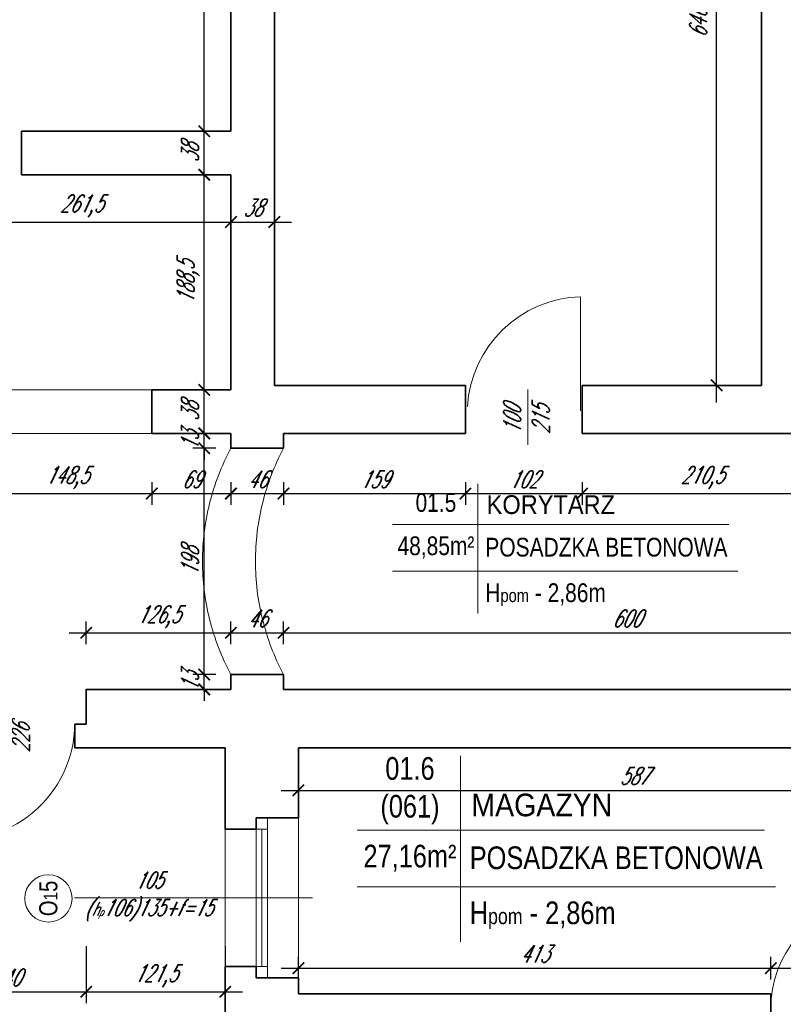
# Model space of a CAD drawing. Header units: millimetres. Extents: x 402 to 79005, y -7782 to 89952.
# Tile 252 of 256: x 26607 to 27275, y 38296 to 39158. Entities that reach past the tile are written whole.
import ezdxf

# ---------------------------------------------------------------- set-up
doc = ezdxf.new("R2010")
doc.units = ezdxf.units.MM
doc.header["$LTSCALE"] = 10
doc.linetypes.add('DASHED', pattern=[19.05, 12.7, -6.35])
doc.layers.get('0').update_dxf_attribs({"lineweight": 0})
doc.layers.get('Defpoints').update_dxf_attribs({"color": 253})
for name, color, linetype, lineweight in [('01 parter - ściany', 253, 'Continuous', 35), ('03-01_okna', 253, 'Continuous', 15), ('03_drzwi', 253, 'Continuous', 15), ('04-1_widok', 253, 'Continuous', 5), ('04-2_nad', 253, 'DASHED', 5), ('05-01_wymiary', 253, 'Continuous', 5), ('05-03_opis', 253, 'Continuous', 5)]:
    doc.layers.add(name, color=color, linetype=linetype, lineweight=lineweight)
doc.styles.add('ariel', font='ARIAL.TTF', dxfattribs={"width": 0.8})
doc.styles.add('ariel_wym', font='simplex.shx', dxfattribs={"width": 0.65, "oblique": 25})
doc.dimstyles.new('ariel 50', dxfattribs={"dimtxt": 15, "dimasz": 10, "dimexe": 10, "dimexo": 0, "dimgap": 5, "dimtad": 1, "dimdec": 1, "dimrnd": 0.5, "dimtxsty": 'ariel_wym', "dimblk": 'ARCHTICK', "dimcen": 2.5, "dimdle": 15, "dimazin": 0, "dimtfac": 1, "dimtdec": 1, "dimtix": 1, "dimtmove": 0, "dimatfit": 3, "dimldrblk": 'DOT', "dimfxl": 0, "dimarcsym": 0})
doc.dimstyles.new('ariel 50 wnętrze', dxfattribs={"dimtxt": 15, "dimasz": 10, "dimexe": 10, "dimexo": 0, "dimgap": 5, "dimtad": 1, "dimdec": 1, "dimrnd": 0.5, "dimtxsty": 'ariel_wym', "dimblk": 'ARCHTICK', "dimcen": 2.5, "dimdle": 15, "dimazin": 0, "dimtfac": 1, "dimtdec": 1, "dimtix": 1, "dimtmove": 0, "dimatfit": 3, "dimldrblk": 'DOT', "dimfxl": 0, "dimarcsym": 0})

# ---------------------------------------------------------------- blocks, each defined once
blk = doc.blocks.new('_ArchTick')
at = {"color": 0, "linetype": 'ByBlock', "const_width": 0.15}
blk.add_lwpolyline([(-0.5, -0.5), (0.5, 0.5)], dxfattribs=at)
blk = doc.blocks.new('*D148')
at = {"layer": '05-01_wymiary', "color": 0, "lineweight": -2}
for p, q in [((26551.91, 38535.73), (26551.91, 38444.3)), ((26591.91, 38520.73), (26541.91, 38520.73)), ((26591.91, 38459.3), (26541.91, 38459.3))]:
    blk.add_line(p, q, dxfattribs=at)
at = {"layer": 'Defpoints', "color": 0}
for p in [(26786.83, 38520.73), (26551.91, 38459.3), (26850.83, 38459.3)]:
    blk.add_point(p, dxfattribs=at)
at = {"layer": '05-01_wymiary', "color": 0, "lineweight": -2, "xscale": 10, "yscale": 10, "zscale": 10}
for p, rotation in [((26551.91, 38520.73), 90), ((26551.91, 38459.3), 270)]:
    blk.add_blockref('_ArchTick', p, dxfattribs=dict(at, rotation=rotation))
at = {"layer": '05-01_wymiary', "color": 0, "insert": (26537.98, 38490.01), "char_height": 15, "attachment_point": 5, "rotation": 90, "style": 'ariel_wym'}
blk.add_mtext('61,5', dxfattribs=at)
blk = doc.blocks.new('_Dot')
at = {"color": 0, "linetype": 'ByBlock', "lineweight": -2}
blk.add_line((-0.5, 0), (-1, 0), dxfattribs=at)
at = {"color": 0, "linetype": 'ByBlock', "const_width": 0.5}
blk.add_lwpolyline([(-0.25, 0, 1), (0.25, 0, 1)], format="xyb", close=True, dxfattribs=at)
blk = doc.blocks.new('*D149')
at = {"layer": '05-01_wymiary', "color": 0, "lineweight": -2}
for p, q in [((26551.91, 38474.3), (26551.91, 38304.3)), ((26591.91, 38459.3), (26541.91, 38459.3)), ((26591.91, 38319.3), (26541.91, 38319.3))]:
    blk.add_line(p, q, dxfattribs=at)
at = {"layer": 'Defpoints', "color": 0}
for p in [(26850.83, 38459.3), (26551.91, 38319.3), (26850.83, 38319.3)]:
    blk.add_point(p, dxfattribs=at)
at = {"layer": '05-01_wymiary', "color": 0, "lineweight": -2, "xscale": 10, "yscale": 10, "zscale": 10}
for p, rotation in [((26551.91, 38459.3), 90), ((26551.91, 38319.3), 270)]:
    blk.add_blockref('_ArchTick', p, dxfattribs=dict(at, rotation=rotation))
at = {"layer": '05-01_wymiary', "color": 0, "insert": (26539.41, 38389.3), "char_height": 15, "attachment_point": 5, "rotation": 90, "style": 'ariel_wym'}
blk.add_mtext('140', dxfattribs=at)
blk = doc.blocks.new('*D150')
at = {"layer": '05-01_wymiary', "color": 0, "lineweight": -2}
for p, q in [((26551.91, 38334.3), (26551.91, 38259.3)), ((26591.91, 38319.3), (26541.91, 38319.3)), ((26591.91, 38274.3), (26541.91, 38274.3))]:
    blk.add_line(p, q, dxfattribs=at)
at = {"layer": 'Defpoints', "color": 0}
for p in [(26850.83, 38319.3), (26551.91, 38274.3), (26850.83, 38274.3)]:
    blk.add_point(p, dxfattribs=at)
at = {"layer": '05-01_wymiary', "color": 0, "lineweight": -2, "xscale": 10, "yscale": 10, "zscale": 10}
for p, rotation in [((26551.91, 38319.3), 90), ((26551.91, 38274.3), 270)]:
    blk.add_blockref('_ArchTick', p, dxfattribs=dict(at, rotation=rotation))
at = {"layer": '05-01_wymiary', "color": 0, "insert": (26539.41, 38296.8), "char_height": 15, "attachment_point": 5, "rotation": 90, "style": 'ariel_wym'}
blk.add_mtext('45', dxfattribs=at)
blk = doc.blocks.new('*D156')
at = {"layer": '05-01_wymiary', "color": 0, "lineweight": -2}
for p, q in [((26501.37, 38535.73), (26501.37, 38290.21)), ((26541.37, 38520.73), (26491.37, 38520.73)), ((26541.37, 38305.21), (26491.37, 38305.21))]:
    blk.add_line(p, q, dxfattribs=at)
at = {"layer": 'Defpoints', "color": 0}
for p in [(26786.83, 38520.73), (26501.37, 38305.21), (26850.83, 38305.21)]:
    blk.add_point(p, dxfattribs=at)
at = {"layer": '05-01_wymiary', "color": 0, "lineweight": -2, "xscale": 10, "yscale": 10, "zscale": 10}
for p, rotation in [((26501.37, 38520.73), 90), ((26501.37, 38305.21), 270)]:
    blk.add_blockref('_ArchTick', p, dxfattribs=dict(at, rotation=rotation))
at = {"layer": '05-01_wymiary', "color": 0, "insert": (26487.44, 38412.97), "char_height": 15, "attachment_point": 5, "rotation": 90, "style": 'ariel_wym'}
blk.add_mtext('215,5', dxfattribs=at)
blk = doc.blocks.new('*D157')
at = {"layer": '05-01_wymiary', "color": 0, "lineweight": -2}
for p, q in [((26501.37, 38305.21), (26501.37, 38315.21)), ((26541.37, 38305.21), (26491.37, 38305.21)), ((26501.37, 38305.21), (26501.37, 38280.21)), ((26541.37, 38280.21), (26491.37, 38280.21)), ((26501.37, 38280.21), (26501.37, 38270.21))]:
    blk.add_line(p, q, dxfattribs=at)
at = {"layer": 'Defpoints', "color": 0}
for p in [(26850.83, 38305.21), (26501.37, 38280.21), (26850.83, 38280.21)]:
    blk.add_point(p, dxfattribs=at)
at = {"layer": '05-01_wymiary', "color": 0, "lineweight": -2, "xscale": 10, "yscale": 10, "zscale": 10}
for p, rotation in [((26501.37, 38305.21), 270), ((26501.37, 38280.21), 90)]:
    blk.add_blockref('_ArchTick', p, dxfattribs=dict(at, rotation=rotation))
at = {"layer": '05-01_wymiary', "color": 0, "insert": (26488.87, 38292.71), "char_height": 15, "attachment_point": 5, "rotation": 90, "style": 'ariel_wym'}
blk.add_mtext('25', dxfattribs=at)
blk = doc.blocks.new('*D675')
at = {"layer": '05-01_wymiary', "color": 0, "lineweight": -2}
for p, q in [((26525.29, 38347.12), (26525.29, 38297.12)), ((26665.29, 38347.12), (26665.29, 38297.12)), ((26510.29, 38307.12), (26680.29, 38307.12))]:
    blk.add_line(p, q, dxfattribs=at)
at = {"layer": 'Defpoints', "color": 0}
for p in [(26525.29, 38571.82), (26665.29, 38571.73), (26665.29, 38307.12)]:
    blk.add_point(p, dxfattribs=at)
at = {"layer": '05-01_wymiary', "color": 0, "lineweight": -2, "xscale": 10, "yscale": 10, "zscale": 10, "rotation": 180}
blk.add_blockref('_ArchTick', (26525.29, 38307.12), dxfattribs=at)
at = {"layer": '05-01_wymiary', "color": 0, "lineweight": -2, "xscale": 10, "yscale": 10, "zscale": 10}
blk.add_blockref('_ArchTick', (26665.29, 38307.12), dxfattribs=at)
at = {"layer": '05-01_wymiary', "color": 0, "insert": (26595.29, 38319.62), "char_height": 15, "attachment_point": 5, "style": 'ariel_wym'}
blk.add_mtext('140', dxfattribs=at)
blk = doc.blocks.new('*D676')
at = {"layer": '05-01_wymiary', "color": 0, "lineweight": -2}
for p, q in [((26665.29, 38347.12), (26665.29, 38297.12)), ((26786.83, 38347.12), (26786.83, 38297.12)), ((26650.29, 38307.12), (26801.83, 38307.12))]:
    blk.add_line(p, q, dxfattribs=at)
at = {"layer": 'Defpoints', "color": 0}
for p in [(26665.29, 38571.73), (26786.83, 38520.73), (26786.83, 38307.12)]:
    blk.add_point(p, dxfattribs=at)
at = {"layer": '05-01_wymiary', "color": 0, "lineweight": -2, "xscale": 10, "yscale": 10, "zscale": 10, "rotation": 180}
blk.add_blockref('_ArchTick', (26665.29, 38307.12), dxfattribs=at)
at = {"layer": '05-01_wymiary', "color": 0, "lineweight": -2, "xscale": 10, "yscale": 10, "zscale": 10}
blk.add_blockref('_ArchTick', (26786.83, 38307.12), dxfattribs=at)
at = {"layer": '05-01_wymiary', "color": 0, "insert": (26726.06, 38321.05), "char_height": 15, "attachment_point": 5, "style": 'ariel_wym'}
blk.add_mtext('121,5', dxfattribs=at)
blk = doc.blocks.new('*D681')
at = {"layer": '05-01_wymiary', "color": 0, "lineweight": -2}
for p, q in [((26511.83, 38286.15), (26511.83, 38236.15)), ((26786.83, 38286.15), (26786.83, 38236.15)), ((26496.83, 38246.15), (26801.83, 38246.15))]:
    blk.add_line(p, q, dxfattribs=at)
at = {"layer": 'Defpoints', "color": 0}
for p in [(26511.83, 38571.73), (26786.83, 38520.73), (26786.83, 38246.15)]:
    blk.add_point(p, dxfattribs=at)
at = {"layer": '05-01_wymiary', "color": 0, "lineweight": -2, "xscale": 10, "yscale": 10, "zscale": 10, "rotation": 180}
blk.add_blockref('_ArchTick', (26511.83, 38246.15), dxfattribs=at)
at = {"layer": '05-01_wymiary', "color": 0, "lineweight": -2, "xscale": 10, "yscale": 10, "zscale": 10}
blk.add_blockref('_ArchTick', (26786.83, 38246.15), dxfattribs=at)
at = {"layer": '05-01_wymiary', "color": 0, "insert": (26649.33, 38258.65), "char_height": 15, "attachment_point": 5, "style": 'ariel_wym'}
blk.add_mtext('275', dxfattribs=at)
blk = doc.blocks.new('*D883')
at = {"layer": '05-01_wymiary', "color": 0, "lineweight": -2}
for p, q in [((26574.18, 38753.08), (26574.18, 38733.08)), ((26722.68, 38753.08), (26722.68, 38733.08)), ((26559.18, 38743.08), (26737.68, 38743.08))]:
    blk.add_line(p, q, dxfattribs=at)
at = {"layer": 'Defpoints', "color": 0}
for p in [(26574.18, 38795.73), (26722.68, 38795.73), (26722.68, 38743.08)]:
    blk.add_point(p, dxfattribs=at)
at = {"layer": '05-01_wymiary', "color": 0, "lineweight": -2, "xscale": 10, "yscale": 10, "zscale": 10, "rotation": 180}
blk.add_blockref('_ArchTick', (26574.18, 38743.08), dxfattribs=at)
at = {"layer": '05-01_wymiary', "color": 0, "lineweight": -2, "xscale": 10, "yscale": 10, "zscale": 10}
blk.add_blockref('_ArchTick', (26722.68, 38743.08), dxfattribs=at)
at = {"layer": '05-01_wymiary', "color": 0, "insert": (26648.43, 38757.01), "char_height": 15, "attachment_point": 5, "style": 'ariel_wym'}
blk.add_mtext('148,5', dxfattribs=at)
blk = doc.blocks.new('*D884')
at = {"layer": '05-01_wymiary', "color": 0, "lineweight": -2}
for p, q in [((26722.68, 38753.08), (26722.68, 38733.08)), ((26791.83, 38753.08), (26791.83, 38733.08)), ((26707.68, 38743.08), (26806.83, 38743.08))]:
    blk.add_line(p, q, dxfattribs=at)
at = {"layer": 'Defpoints', "color": 0}
for p in [(26722.68, 38795.73), (26791.83, 38782.73), (26791.83, 38743.08)]:
    blk.add_point(p, dxfattribs=at)
at = {"layer": '05-01_wymiary', "color": 0, "lineweight": -2, "xscale": 10, "yscale": 10, "zscale": 10, "rotation": 180}
blk.add_blockref('_ArchTick', (26722.68, 38743.08), dxfattribs=at)
at = {"layer": '05-01_wymiary', "color": 0, "lineweight": -2, "xscale": 10, "yscale": 10, "zscale": 10}
blk.add_blockref('_ArchTick', (26791.83, 38743.08), dxfattribs=at)
at = {"layer": '05-01_wymiary', "color": 0, "insert": (26757.26, 38755.58), "char_height": 15, "attachment_point": 5, "style": 'ariel_wym'}
blk.add_mtext('69', dxfattribs=at)
blk = doc.blocks.new('*D885')
at = {"layer": '05-01_wymiary', "color": 0, "lineweight": -2}
for p, q in [((26791.83, 38753.08), (26791.83, 38733.08)), ((26837.83, 38753.08), (26837.83, 38733.08)), ((26776.83, 38743.08), (26852.83, 38743.08))]:
    blk.add_line(p, q, dxfattribs=at)
at = {"layer": 'Defpoints', "color": 0}
for p in [(26791.83, 38782.73), (26837.83, 38782.73), (26837.83, 38743.08)]:
    blk.add_point(p, dxfattribs=at)
at = {"layer": '05-01_wymiary', "color": 0, "lineweight": -2, "xscale": 10, "yscale": 10, "zscale": 10, "rotation": 180}
blk.add_blockref('_ArchTick', (26791.83, 38743.08), dxfattribs=at)
at = {"layer": '05-01_wymiary', "color": 0, "lineweight": -2, "xscale": 10, "yscale": 10, "zscale": 10}
blk.add_blockref('_ArchTick', (26837.83, 38743.08), dxfattribs=at)
at = {"layer": '05-01_wymiary', "color": 0, "insert": (26814.83, 38755.58), "char_height": 15, "attachment_point": 5, "style": 'ariel_wym'}
blk.add_mtext('46', dxfattribs=at)
blk = doc.blocks.new('*D886')
at = {"layer": '05-01_wymiary', "color": 0, "lineweight": -2}
for p, q in [((26837.83, 38753.08), (26837.83, 38733.08)), ((26996.9, 38753.08), (26996.9, 38733.08)), ((26822.83, 38743.08), (27011.9, 38743.08))]:
    blk.add_line(p, q, dxfattribs=at)
at = {"layer": 'Defpoints', "color": 0}
for p in [(26996.9, 38795.73), (26837.83, 38782.73), (26996.9, 38743.08)]:
    blk.add_point(p, dxfattribs=at)
at = {"layer": '05-01_wymiary', "color": 0, "lineweight": -2, "xscale": 10, "yscale": 10, "zscale": 10, "rotation": 180}
blk.add_blockref('_ArchTick', (26837.83, 38743.08), dxfattribs=at)
at = {"layer": '05-01_wymiary', "color": 0, "lineweight": -2, "xscale": 10, "yscale": 10, "zscale": 10}
blk.add_blockref('_ArchTick', (26996.9, 38743.08), dxfattribs=at)
at = {"layer": '05-01_wymiary', "color": 0, "insert": (26917.37, 38755.58), "char_height": 15, "attachment_point": 5, "style": 'ariel_wym'}
blk.add_mtext('159', dxfattribs=at)
blk = doc.blocks.new('*D887')
at = {"layer": '05-01_wymiary', "color": 0, "lineweight": -2}
for p, q in [((26996.9, 38753.08), (26996.9, 38733.08)), ((27098.83, 38753.08), (27098.83, 38733.08)), ((26981.9, 38743.08), (27113.83, 38743.08))]:
    blk.add_line(p, q, dxfattribs=at)
at = {"layer": 'Defpoints', "color": 0}
for p in [(26996.9, 38795.73), (27098.83, 38795.73), (27098.83, 38743.08)]:
    blk.add_point(p, dxfattribs=at)
at = {"layer": '05-01_wymiary', "color": 0, "lineweight": -2, "xscale": 10, "yscale": 10, "zscale": 10, "rotation": 180}
blk.add_blockref('_ArchTick', (26996.9, 38743.08), dxfattribs=at)
at = {"layer": '05-01_wymiary', "color": 0, "lineweight": -2, "xscale": 10, "yscale": 10, "zscale": 10}
blk.add_blockref('_ArchTick', (27098.83, 38743.08), dxfattribs=at)
at = {"layer": '05-01_wymiary', "color": 0, "insert": (27047.87, 38755.58), "char_height": 15, "attachment_point": 5, "style": 'ariel_wym'}
blk.add_mtext('102', dxfattribs=at)
blk = doc.blocks.new('*D888')
at = {"layer": '05-01_wymiary', "color": 0, "lineweight": -2}
for p, q in [((27098.83, 38753.08), (27098.83, 38733.08)), ((27309.12, 38753.08), (27309.12, 38733.08)), ((27083.83, 38743.08), (27324.12, 38743.08))]:
    blk.add_line(p, q, dxfattribs=at)
at = {"layer": 'Defpoints', "color": 0}
for p in [(27098.83, 38795.73), (27309.12, 38795.72), (27309.12, 38743.08)]:
    blk.add_point(p, dxfattribs=at)
at = {"layer": '05-01_wymiary', "color": 0, "lineweight": -2, "xscale": 10, "yscale": 10, "zscale": 10, "rotation": 180}
blk.add_blockref('_ArchTick', (27098.83, 38743.08), dxfattribs=at)
at = {"layer": '05-01_wymiary', "color": 0, "lineweight": -2, "xscale": 10, "yscale": 10, "zscale": 10}
blk.add_blockref('_ArchTick', (27309.12, 38743.08), dxfattribs=at)
at = {"layer": '05-01_wymiary', "color": 0, "insert": (27203.98, 38757.01), "char_height": 15, "attachment_point": 5, "style": 'ariel_wym'}
blk.add_mtext('210,5', dxfattribs=at)
blk = doc.blocks.new('*D905')
at = {"layer": '05-01_wymiary', "color": 0, "lineweight": -2}
for p, q in [((26530.42, 38990.69), (26530.42, 38970.69)), ((26791.83, 38990.69), (26791.83, 38970.69)), ((26515.42, 38980.69), (26806.83, 38980.69))]:
    blk.add_line(p, q, dxfattribs=at)
at = {"layer": 'Defpoints', "color": 0}
for p in [(26530.42, 39022.05), (26791.83, 39022.05), (26791.83, 38980.69)]:
    blk.add_point(p, dxfattribs=at)
at = {"layer": '05-01_wymiary', "color": 0, "lineweight": -2, "xscale": 10, "yscale": 10, "zscale": 10, "rotation": 180}
blk.add_blockref('_ArchTick', (26530.42, 38980.69), dxfattribs=at)
at = {"layer": '05-01_wymiary', "color": 0, "lineweight": -2, "xscale": 10, "yscale": 10, "zscale": 10}
blk.add_blockref('_ArchTick', (26791.83, 38980.69), dxfattribs=at)
at = {"layer": '05-01_wymiary', "color": 0, "insert": (26661.13, 38994.62), "char_height": 15, "attachment_point": 5, "style": 'ariel_wym'}
blk.add_mtext('261,5', dxfattribs=at)
blk = doc.blocks.new('*D906')
at = {"layer": '05-01_wymiary', "color": 0, "lineweight": -2}
for p, q in [((26791.83, 38990.69), (26791.83, 38970.69)), ((26829.83, 38970.69), (26829.83, 38990.69)), ((26776.83, 38980.69), (26844.83, 38980.69))]:
    blk.add_line(p, q, dxfattribs=at)
at = {"layer": 'Defpoints', "color": 0}
for p in [(26791.83, 39022.05), (26829.83, 38980.69), (26829.83, 38837.73)]:
    blk.add_point(p, dxfattribs=at)
at = {"layer": '05-01_wymiary', "color": 0, "lineweight": -2, "xscale": 10, "yscale": 10, "zscale": 10, "rotation": 180}
blk.add_blockref('_ArchTick', (26791.83, 38980.69), dxfattribs=at)
at = {"layer": '05-01_wymiary', "color": 0, "lineweight": -2, "xscale": 10, "yscale": 10, "zscale": 10}
blk.add_blockref('_ArchTick', (26829.83, 38980.69), dxfattribs=at)
at = {"layer": '05-01_wymiary', "color": 0, "insert": (26810.83, 38993.19), "char_height": 15, "attachment_point": 5, "style": 'ariel_wym'}
blk.add_mtext('38', dxfattribs=at)
blk = doc.blocks.new('*D908')
at = {"layer": '05-01_wymiary', "color": 0, "lineweight": -2}
for p, q in [((26768.46, 38584.73), (26768.46, 38594.73)), ((26778.46, 38584.73), (26758.46, 38584.73)), ((26768.46, 38571.73), (26768.46, 38584.73)), ((26778.46, 38571.73), (26758.46, 38571.73)), ((26768.46, 38571.73), (26768.46, 38561.73))]:
    blk.add_line(p, q, dxfattribs=at)
at = {"layer": 'Defpoints', "color": 0}
for p in [(26768.46, 38584.73), (26791.83, 38584.73), (26791.83, 38571.73)]:
    blk.add_point(p, dxfattribs=at)
at = {"layer": '05-01_wymiary', "color": 0, "lineweight": -2, "xscale": 10, "yscale": 10, "zscale": 10}
for p, rotation in [((26768.46, 38584.73), 270), ((26768.46, 38571.73), 90)]:
    blk.add_blockref('_ArchTick', p, dxfattribs=dict(at, rotation=rotation))
at = {"layer": '05-01_wymiary', "color": 0, "insert": (26755.96, 38578.23), "char_height": 15, "attachment_point": 5, "rotation": 90, "style": 'ariel_wym'}
blk.add_mtext('13', dxfattribs=at)
blk = doc.blocks.new('*D909')
at = {"layer": '05-01_wymiary', "color": 0, "lineweight": -2}
for p, q in [((26768.46, 38569.73), (26768.46, 38797.73)), ((26778.46, 38782.73), (26758.46, 38782.73)), ((26778.46, 38584.73), (26758.46, 38584.73))]:
    blk.add_line(p, q, dxfattribs=at)
at = {"layer": 'Defpoints', "color": 0}
for p in [(26768.46, 38782.73), (26791.83, 38782.73), (26791.83, 38584.73)]:
    blk.add_point(p, dxfattribs=at)
at = {"layer": '05-01_wymiary', "color": 0, "lineweight": -2, "xscale": 10, "yscale": 10, "zscale": 10}
for p, rotation in [((26768.46, 38782.73), 90), ((26768.46, 38584.73), 270)]:
    blk.add_blockref('_ArchTick', p, dxfattribs=dict(at, rotation=rotation))
at = {"layer": '05-01_wymiary', "color": 0, "insert": (26755.96, 38683.73), "char_height": 15, "attachment_point": 5, "rotation": 90, "style": 'ariel_wym'}
blk.add_mtext('198', dxfattribs=at)
blk = doc.blocks.new('*D910')
at = {"layer": '05-01_wymiary', "color": 0, "lineweight": -2}
for p, q in [((26768.46, 38795.73), (26768.46, 38805.73)), ((26778.46, 38795.73), (26758.46, 38795.73)), ((26768.46, 38782.73), (26768.46, 38795.73)), ((26778.46, 38782.73), (26758.46, 38782.73)), ((26768.46, 38782.73), (26768.46, 38772.73))]:
    blk.add_line(p, q, dxfattribs=at)
at = {"layer": 'Defpoints', "color": 0}
for p in [(26768.46, 38795.73), (26791.83, 38795.73), (26791.83, 38782.73)]:
    blk.add_point(p, dxfattribs=at)
at = {"layer": '05-01_wymiary', "color": 0, "lineweight": -2, "xscale": 10, "yscale": 10, "zscale": 10}
for p, rotation in [((26768.46, 38795.73), 270), ((26768.46, 38782.73), 90)]:
    blk.add_blockref('_ArchTick', p, dxfattribs=dict(at, rotation=rotation))
at = {"layer": '05-01_wymiary', "color": 0, "insert": (26755.96, 38789.23), "char_height": 15, "attachment_point": 5, "rotation": 90, "style": 'ariel_wym'}
blk.add_mtext('13', dxfattribs=at)
blk = doc.blocks.new('*D911')
at = {"layer": '05-01_wymiary', "color": 0, "lineweight": -2}
for p, q in [((26768.46, 38780.73), (26768.46, 38848.74)), ((26778.46, 38833.74), (26758.46, 38833.74)), ((26778.46, 38795.73), (26758.46, 38795.73))]:
    blk.add_line(p, q, dxfattribs=at)
at = {"layer": 'Defpoints', "color": 0}
for p in [(26768.46, 38833.74), (26791.83, 38833.74), (26791.83, 38795.73)]:
    blk.add_point(p, dxfattribs=at)
at = {"layer": '05-01_wymiary', "color": 0, "lineweight": -2, "xscale": 10, "yscale": 10, "zscale": 10}
for p, rotation in [((26768.46, 38833.74), 90), ((26768.46, 38795.73), 270)]:
    blk.add_blockref('_ArchTick', p, dxfattribs=dict(at, rotation=rotation))
at = {"layer": '05-01_wymiary', "color": 0, "insert": (26755.96, 38814.73), "char_height": 15, "attachment_point": 5, "rotation": 90, "style": 'ariel_wym'}
blk.add_mtext('38', dxfattribs=at)
blk = doc.blocks.new('*D912')
at = {"layer": '05-01_wymiary', "color": 0, "lineweight": -2}
for p, q in [((26768.46, 38818.74), (26768.46, 39037.05)), ((26778.46, 39022.05), (26758.46, 39022.05)), ((26778.46, 38833.74), (26758.46, 38833.74))]:
    blk.add_line(p, q, dxfattribs=at)
at = {"layer": 'Defpoints', "color": 0}
for p in [(26768.46, 39022.05), (26791.83, 39022.05), (26791.83, 38833.74)]:
    blk.add_point(p, dxfattribs=at)
at = {"layer": '05-01_wymiary', "color": 0, "lineweight": -2, "xscale": 10, "yscale": 10, "zscale": 10}
for p, rotation in [((26768.46, 39022.05), 90), ((26768.46, 38833.74), 270)]:
    blk.add_blockref('_ArchTick', p, dxfattribs=dict(at, rotation=rotation))
at = {"layer": '05-01_wymiary', "color": 0, "insert": (26754.54, 38927.89), "char_height": 15, "attachment_point": 5, "rotation": 90, "style": 'ariel_wym'}
blk.add_mtext('188,5', dxfattribs=at)
blk = doc.blocks.new('*D913')
at = {"layer": '05-01_wymiary', "color": 0, "lineweight": -2}
for p, q in [((26768.46, 39007.05), (26768.46, 39075.05)), ((26778.46, 39060.05), (26758.46, 39060.05)), ((26778.46, 39022.05), (26758.46, 39022.05))]:
    blk.add_line(p, q, dxfattribs=at)
at = {"layer": 'Defpoints', "color": 0}
for p in [(26768.46, 39060.05), (26791.83, 39060.05), (26791.83, 39022.05)]:
    blk.add_point(p, dxfattribs=at)
at = {"layer": '05-01_wymiary', "color": 0, "lineweight": -2, "xscale": 10, "yscale": 10, "zscale": 10}
for p, rotation in [((26768.46, 39060.05), 90), ((26768.46, 39022.05), 270)]:
    blk.add_blockref('_ArchTick', p, dxfattribs=dict(at, rotation=rotation))
at = {"layer": '05-01_wymiary', "color": 0, "insert": (26755.96, 39041.05), "char_height": 15, "attachment_point": 5, "rotation": 90, "style": 'ariel_wym'}
blk.add_mtext('38', dxfattribs=at)
blk = doc.blocks.new('*D914')
at = {"layer": '05-01_wymiary', "color": 0, "lineweight": -2}
for p, q in [((26768.46, 39045.05), (26768.46, 39336.54)), ((26778.46, 39321.54), (26758.46, 39321.54)), ((26778.46, 39060.05), (26758.46, 39060.05))]:
    blk.add_line(p, q, dxfattribs=at)
at = {"layer": 'Defpoints', "color": 0}
for p in [(26768.46, 39321.54), (26791.83, 39321.54), (26791.83, 39060.05)]:
    blk.add_point(p, dxfattribs=at)
at = {"layer": '05-01_wymiary', "color": 0, "lineweight": -2, "xscale": 10, "yscale": 10, "zscale": 10}
for p, rotation in [((26768.46, 39321.54), 90), ((26768.46, 39060.05), 270)]:
    blk.add_blockref('_ArchTick', p, dxfattribs=dict(at, rotation=rotation))
at = {"layer": '05-01_wymiary', "color": 0, "insert": (26754.54, 39190.79), "char_height": 15, "attachment_point": 5, "rotation": 90, "style": 'ariel_wym'}
blk.add_mtext('261,5', dxfattribs=at)
blk = doc.blocks.new('*D917')
at = {"layer": '05-01_wymiary', "color": 0, "lineweight": -2}
for p, q in [((27216.59, 38822.73), (27216.59, 39499.05)), ((27226.59, 39484.05), (27206.59, 39484.05)), ((27226.59, 38837.73), (27206.59, 38837.73))]:
    blk.add_line(p, q, dxfattribs=at)
at = {"layer": 'Defpoints', "color": 0}
for p in [(27216.59, 39484.05), (27255.9, 39484.05), (27255.9, 38837.73)]:
    blk.add_point(p, dxfattribs=at)
at = {"layer": '05-01_wymiary', "color": 0, "lineweight": -2, "xscale": 10, "yscale": 10, "zscale": 10}
for p, rotation in [((27216.59, 39484.05), 90), ((27216.59, 38837.73), 270)]:
    blk.add_blockref('_ArchTick', p, dxfattribs=dict(at, rotation=rotation))
at = {"layer": '05-01_wymiary', "color": 0, "insert": (27202.66, 39160.89), "char_height": 15, "attachment_point": 5, "rotation": 90, "style": 'ariel_wym'}
blk.add_mtext('646,5', dxfattribs=at)
blk = doc.blocks.new('*D210')
at = {"layer": '05-01_wymiary', "color": 0, "lineweight": -2}
for p, q in [((26665.29, 38611.26), (26665.29, 38631.26)), ((26791.83, 38611.26), (26791.83, 38631.26)), ((26650.29, 38621.26), (26806.83, 38621.26))]:
    blk.add_line(p, q, dxfattribs=at)
at = {"layer": 'Defpoints', "color": 0}
for p in [(26791.83, 38621.26), (26665.29, 38571.82), (26791.83, 38571.73)]:
    blk.add_point(p, dxfattribs=at)
at = {"layer": '05-01_wymiary', "color": 0, "lineweight": -2, "xscale": 10, "yscale": 10, "zscale": 10, "rotation": 180}
blk.add_blockref('_ArchTick', (26665.29, 38621.26), dxfattribs=at)
at = {"layer": '05-01_wymiary', "color": 0, "lineweight": -2, "xscale": 10, "yscale": 10, "zscale": 10}
blk.add_blockref('_ArchTick', (26791.83, 38621.26), dxfattribs=at)
at = {"layer": '05-01_wymiary', "color": 0, "insert": (26728.56, 38635.19), "char_height": 15, "attachment_point": 5, "style": 'ariel_wym'}
blk.add_mtext('126,5', dxfattribs=at)
blk = doc.blocks.new('*D211')
at = {"layer": '05-01_wymiary', "color": 0, "lineweight": -2}
for p, q in [((26791.83, 38611.26), (26791.83, 38631.26)), ((26837.83, 38611.26), (26837.83, 38631.26)), ((26776.83, 38621.26), (26852.83, 38621.26))]:
    blk.add_line(p, q, dxfattribs=at)
at = {"layer": 'Defpoints', "color": 0}
for p in [(26837.83, 38621.26), (26837.83, 38584.73), (26791.83, 38571.73)]:
    blk.add_point(p, dxfattribs=at)
at = {"layer": '05-01_wymiary', "color": 0, "lineweight": -2, "xscale": 10, "yscale": 10, "zscale": 10, "rotation": 180}
blk.add_blockref('_ArchTick', (26791.83, 38621.26), dxfattribs=at)
at = {"layer": '05-01_wymiary', "color": 0, "lineweight": -2, "xscale": 10, "yscale": 10, "zscale": 10}
blk.add_blockref('_ArchTick', (26837.83, 38621.26), dxfattribs=at)
at = {"layer": '05-01_wymiary', "color": 0, "insert": (26814.83, 38633.76), "char_height": 15, "attachment_point": 5, "style": 'ariel_wym'}
blk.add_mtext('46', dxfattribs=at)
blk = doc.blocks.new('*D212')
at = {"layer": '05-01_wymiary', "color": 0, "lineweight": -2}
for p, q in [((26837.83, 38611.26), (26837.83, 38631.26)), ((27437.83, 38611.26), (27437.83, 38631.26)), ((26822.83, 38621.26), (27452.83, 38621.26))]:
    blk.add_line(p, q, dxfattribs=at)
at = {"layer": 'Defpoints', "color": 0}
for p in [(27437.83, 38621.26), (26837.83, 38584.73), (27437.83, 38584.73)]:
    blk.add_point(p, dxfattribs=at)
at = {"layer": '05-01_wymiary', "color": 0, "lineweight": -2, "xscale": 10, "yscale": 10, "zscale": 10, "rotation": 180}
blk.add_blockref('_ArchTick', (26837.83, 38621.26), dxfattribs=at)
at = {"layer": '05-01_wymiary', "color": 0, "lineweight": -2, "xscale": 10, "yscale": 10, "zscale": 10}
blk.add_blockref('_ArchTick', (27437.83, 38621.26), dxfattribs=at)
at = {"layer": '05-01_wymiary', "color": 0, "insert": (27137.83, 38633.76), "char_height": 15, "attachment_point": 5, "style": 'ariel_wym'}
blk.add_mtext('600', dxfattribs=at)
blk = doc.blocks.new('*D229')
at = {"layer": '05-01_wymiary', "color": 0, "lineweight": -2}
for p, q in [((26850.83, 38493.38), (26850.83, 38473.38)), ((27437.83, 38493.38), (27437.83, 38473.38)), ((26835.83, 38483.38), (27452.83, 38483.38))]:
    blk.add_line(p, q, dxfattribs=at)
at = {"layer": 'Defpoints', "color": 0}
for p in [(26850.83, 38520.73), (27437.83, 38520.73), (27437.83, 38483.38)]:
    blk.add_point(p, dxfattribs=at)
at = {"layer": '05-01_wymiary', "color": 0, "lineweight": -2, "xscale": 10, "yscale": 10, "zscale": 10, "rotation": 180}
blk.add_blockref('_ArchTick', (26850.83, 38483.38), dxfattribs=at)
at = {"layer": '05-01_wymiary', "color": 0, "lineweight": -2, "xscale": 10, "yscale": 10, "zscale": 10}
blk.add_blockref('_ArchTick', (27437.83, 38483.38), dxfattribs=at)
at = {"layer": '05-01_wymiary', "color": 0, "insert": (27144.33, 38495.88), "char_height": 15, "attachment_point": 5, "style": 'ariel_wym'}
blk.add_mtext('587', dxfattribs=at)
blk = doc.blocks.new('*D308')
at = {"layer": '05-01_wymiary', "color": 0, "lineweight": -2}
for p, q in [((26850.83, 38317.82), (26850.83, 38337.82)), ((27263.9, 38317.82), (27263.9, 38337.82)), ((26835.83, 38327.82), (27278.9, 38327.82))]:
    blk.add_line(p, q, dxfattribs=at)
at = {"layer": 'Defpoints', "color": 0}
for p in [(27263.9, 38327.82), (26850.83, 38312.25), (27263.9, 38305.21)]:
    blk.add_point(p, dxfattribs=at)
at = {"layer": '05-01_wymiary', "color": 0, "lineweight": -2, "xscale": 10, "yscale": 10, "zscale": 10, "rotation": 180}
blk.add_blockref('_ArchTick', (26850.83, 38327.82), dxfattribs=at)
at = {"layer": '05-01_wymiary', "color": 0, "lineweight": -2, "xscale": 10, "yscale": 10, "zscale": 10}
blk.add_blockref('_ArchTick', (27263.9, 38327.82), dxfattribs=at)
at = {"layer": '05-01_wymiary', "color": 0, "insert": (27057.37, 38340.32), "char_height": 15, "attachment_point": 5, "style": 'ariel_wym'}
blk.add_mtext('413', dxfattribs=at)
blk = doc.blocks.new('*D309')
at = {"layer": '05-01_wymiary', "color": 0, "lineweight": -2}
for p, q in [((27263.9, 38317.82), (27263.9, 38337.82)), ((27343.9, 38317.82), (27343.9, 38337.82)), ((27248.9, 38327.82), (27358.9, 38327.82))]:
    blk.add_line(p, q, dxfattribs=at)
at = {"layer": 'Defpoints', "color": 0}
for p in [(27343.9, 38327.82), (27263.9, 38305.21), (27343.9, 38305.21)]:
    blk.add_point(p, dxfattribs=at)
at = {"layer": '05-01_wymiary', "color": 0, "lineweight": -2, "xscale": 10, "yscale": 10, "zscale": 10, "rotation": 180}
blk.add_blockref('_ArchTick', (27263.9, 38327.82), dxfattribs=at)
at = {"layer": '05-01_wymiary', "color": 0, "lineweight": -2, "xscale": 10, "yscale": 10, "zscale": 10}
blk.add_blockref('_ArchTick', (27343.9, 38327.82), dxfattribs=at)
at = {"layer": '05-01_wymiary', "color": 0, "insert": (27303.9, 38340.32), "char_height": 15, "attachment_point": 5, "style": 'ariel_wym'}
blk.add_mtext('80', dxfattribs=at)

msp = doc.modelspace()

# ---------------------------------------------------------------- linework, layer by layer
at = {"layer": '01 parter - ściany'}
for p, q in [((27255.9, 39484.05), (27255.9, 38837.73)), ((26791.83, 39321.54), (26791.83, 39060.05)), ((26829.83, 39321.54), (26829.83, 38837.73)), ((26791.83, 39060.05), (26608.51, 39060.05)), ((26608.51, 39022.05), (26608.51, 39060.05)), ((26791.83, 39022.05), (26608.51, 39022.05)), ((26791.83, 39022.05), (26791.83, 38833.74)), ((26722.68, 38833.74), (26791.83, 38833.74)), ((26722.68, 38795.73), (26722.68, 38833.74)), ((26829.83, 38837.73), (26996.9, 38837.73)), ((26829.83, 38837.73), (26996.9, 38837.73)), ((26996.9, 38795.73), (26996.9, 38837.73)), ((27098.83, 38795.73), (27098.83, 38837.73)), ((27098.83, 38837.73), (27255.9, 38837.73)), ((27098.83, 38837.73), (27255.9, 38837.73)), ((26791.83, 38795.73), (26722.68, 38795.73)), ((26791.83, 38795.73), (26791.83, 38782.73)), ((26837.83, 38795.73), (26837.83, 38782.73)), ((26996.9, 38795.73), (26837.83, 38795.73)), ((27309.12, 38795.72), (27098.83, 38795.73)), ((26837.83, 38782.73), (26791.83, 38782.73)), ((26791.83, 38584.73), (26791.83, 38571.73)), ((26837.83, 38584.73), (26791.83, 38584.73)), ((26837.83, 38584.73), (26837.83, 38571.73)), ((26665.29, 38541.32), (26665.29, 38571.82)), ((26665.29, 38571.73), (26791.83, 38571.73)), ((26837.83, 38571.73), (27437.83, 38571.73)), ((26655.29, 38520.73), (26655.29, 38541.32)), ((26665.29, 38541.32), (26655.29, 38541.32)), ((26655.29, 38520.73), (26786.83, 38520.73)), ((26786.83, 38520.73), (26786.83, 38449.3)), ((26850.83, 38520.73), (26850.83, 38459.3)), ((26850.83, 38520.73), (27437.83, 38520.73)), ((26813.83, 38459.3), (26850.83, 38459.3)), ((26813.83, 38449.3), (26813.83, 38459.3)), ((26786.83, 38449.3), (26813.83, 38449.3)), ((26786.83, 38329.3), (26786.83, 38264.3)), ((26786.83, 38329.3), (26813.83, 38329.3)), ((26813.83, 38319.3), (26813.83, 38329.3)), ((26850.83, 38319.3), (26813.83, 38319.3)), ((26850.83, 38319.3), (26850.83, 38305.21)), ((27263.9, 38305.21), (26850.83, 38305.21)), ((27263.9, 38280.21), (27263.9, 38305.21))]:
    msp.add_line(p, q, dxfattribs=at)
at = {"layer": '03-01_okna', "linetype": 'Continuous', "lineweight": 0}
for p, q in [((26823.83, 38319.3), (26823.83, 38459.3)), ((26823.83, 38459.3), (26823.83, 38449.3)), ((26786.83, 38329.3), (26786.83, 38449.3)), ((26813.83, 38329.3), (26813.83, 38449.3)), ((26823.83, 38449.3), (26813.83, 38449.3)), ((26818.83, 38329.3), (26818.83, 38449.3)), ((26823.83, 38329.3), (26813.83, 38329.3)), ((26823.83, 38319.3), (26823.83, 38329.3))]:
    msp.add_line(p, q, dxfattribs=at)
at = {"layer": '03_drzwi'}
for p, q in [((27097.38, 38915.32), (27097.38, 38815.32)), ((27051.6, 38834.26), (27051.6, 38785.73))]:
    msp.add_line(p, q, dxfattribs=at)
for centre, radius, start, end in [((27100.8, 38812.99), 102.39, 91.91418, 176.49728), ((26552.46, 38542.72), 102.84, 260.38935, 359.22179), ((27361.6, 38292.07), 97.7, 100.4362, 180.00031)]:
    msp.add_arc(centre, radius, start, end, dxfattribs=at)
at = {"layer": '04-1_widok'}
msp.add_line((26850.83, 38319.3), (26850.83, 38459.3), dxfattribs=at)
at = {"layer": '04-2_nad', "ltscale": 2}
for p, q in [((26574.18, 38833.74), (26722.68, 38833.74)), ((26722.68, 38795.73), (26574.18, 38795.73))]:
    msp.add_line(p, q, dxfattribs=at)
for centre, radius, start, end in [((26976.17, 38683.73), 209.24, 151.762, 208.238), ((27024.79, 38683.76), 211.56, 152.10828, 207.9101)]:
    msp.add_arc(centre, radius, start, end, dxfattribs=at)
at = {"layer": '05-03_opis'}
for p, q in [((27007.68, 38751.51), (27007.68, 38638.01)), ((26932.97, 38716.08), (27227.35, 38716.08)), ((26932.97, 38675.23), (27235.16, 38675.23)), ((26992.66, 38513.51), (26992.66, 38350.93)), ((26902.26, 38448.49), (27258.45, 38448.49)), ((26902.26, 38399.06), (27267.91, 38399.06))]:
    msp.add_line(p, q, dxfattribs=at)
at = {"layer": '05-03_opis', "lineweight": 0}
msp.add_line((26863.27, 38389.3), (26654.87, 38389.3), dxfattribs=at)
msp.add_circle((26632.18, 38388.8), 20.69, dxfattribs=at)

# ---------------------------------------------------------------- texts
at = {"layer": '03_drzwi', "char_height": 15, "width": 160.5905, "attachment_point": 7, "rotation": 90, "style": 'ariel_wym'}
for s, insert in [('100\\P215', (27070.32, 38795.17)), ('105\\P226', (26615.59, 38516.57))]:
    msp.add_mtext(s, dxfattribs=dict(at, insert=insert))
at = {"layer": '05-03_opis', "style": 'ariel'}
for s, insert, char_height, width, attachment_point in [('{\\fArial|b0|i0|c238|p34;01.5}', (26971.09, 38735.14), 16.3964, 76.2388, 5), ('\\W0.9;{\\fArial|b0|i0|c238|p34;KORYTARZ}', (27015.45, 38733.29), 16.3964, 249.6463, 4), (' POSADZKA BETONOWA', (27009.21, 38696.04), 16.3964, 225.9523, 4), ('{\\fArial|b0|i0|c238|p34;48,85m²}', (26971.09, 38695.85), 16.3964, 76.2388, 5), ('{\\fArial|b0|i0|c238|p34; H\\H0.7x;pom\\H1.429x; - 2,86m}', (27009.21, 38654.61), 16.3964, 225.9523, 4), ('{\\fArial|b0|i0|c238|p34;01.6\\P}(061)', (26948.38, 38483.04), 19.8396, 92.2489, 5), ('\\W0.9;{\\fArial|b0|i0|c238|p34;MAGAZYN}', (27002.05, 38470.47), 19.8396, 302.072, 4), (' POSADZKA BETONOWA', (26994.5, 38424.24), 19.8396, 273.4023, 4), ('{\\fArial|b0|i0|c238|p34;27,16m²}', (26948.38, 38424.01), 19.8396, 92.2489, 5), ('{\\fArial|b0|i0|c238|p34; H\\H0.7x;pom\\H1.429x; - 2,86m}', (26994.5, 38374.12), 19.8396, 273.4023, 4)]:
    msp.add_mtext(s, dxfattribs=dict(at, insert=insert, char_height=char_height, width=width, attachment_point=attachment_point))
at = {"layer": '05-03_opis', "lineweight": 0, "insert": (26720.02, 38390.38), "char_height": 14.4, "width": 62.6613, "attachment_point": 5, "style": 'ariel_wym'}
msp.add_mtext('105\\P({\\H0.8333x;h\\H0.6x;p}106)135+f=15', dxfattribs=at)
at = {"layer": '05-03_opis', "lineweight": 0, "insert": (26632.18, 38388.8), "char_height": 15.84, "width": 75.1935, "attachment_point": 5, "rotation": 90, "style": 'ariel'}
msp.add_mtext('O{\\H0.7576x;1}5', dxfattribs=at)

# ---------------------------------------------------------------- dimensions: what is measured, and where the dimension line sits
at = {"layer": '05-01_wymiary'}
for base, p1, p2, dimstyle, picture, middle in [((27216.59, 39484.05), (27255.9, 38837.73), (27255.9, 39484.05), 'ariel 50 wnętrze', '*D917', (27202.66, 39160.89)), ((26768.46, 38584.73), (26791.83, 38571.73), (26791.83, 38584.73), 'ariel 50 wnętrze', '*D908', (26755.96, 38578.23)), ((26501.37, 38305.21), (26786.83, 38520.73), (26850.83, 38305.21), 'ariel 50', '*D156', (26487.44, 38412.97)), ((26551.91, 38459.3), (26786.83, 38520.73), (26850.83, 38459.3), 'ariel 50', '*D148', (26537.98, 38490.01))]:
    dim = msp.add_linear_dim(base=base, p1=p1, p2=p2, angle=90, dimstyle=dimstyle, dxfattribs=at)
    dim.commit()
    dim.dimension.update_dxf_attribs({"geometry": picture, "text_midpoint": middle})
for base, p1, p2, dimstyle, picture, middle in [((26768.46, 39321.54), (26791.83, 39060.05), (26791.83, 39321.54), 'ariel 50 wnętrze', '*D914', (26754.54, 39190.79)), ((26768.46, 39060.05), (26791.83, 39022.05), (26791.83, 39060.05), 'ariel 50 wnętrze', '*D913', (26755.96, 39041.05)), ((26768.46, 39022.05), (26791.83, 38833.74), (26791.83, 39022.05), 'ariel 50 wnętrze', '*D912', (26754.54, 38927.89)), ((26768.46, 38833.74), (26791.83, 38795.73), (26791.83, 38833.74), 'ariel 50 wnętrze', '*D911', (26755.96, 38814.73)), ((26768.46, 38795.73), (26791.83, 38782.73), (26791.83, 38795.73), 'ariel 50 wnętrze', '*D910', (26755.96, 38789.23)), ((26768.46, 38782.73), (26791.83, 38584.73), (26791.83, 38782.73), 'ariel 50 wnętrze', '*D909', (26755.96, 38683.73)), ((26551.91, 38319.3), (26850.83, 38459.3), (26850.83, 38319.3), 'ariel 50', '*D149', (26539.41, 38389.3)), ((26551.91, 38274.3), (26850.83, 38319.3), (26850.83, 38274.3), 'ariel 50', '*D150', (26539.41, 38296.8)), ((26501.37, 38280.21), (26850.83, 38305.21), (26850.83, 38280.21), 'ariel 50', '*D157', (26488.87, 38292.71))]:
    dim = msp.add_linear_dim(base=base, p1=p1, p2=p2, angle=90, dimstyle=dimstyle, override={"dimtmove": 1}, dxfattribs=at)
    dim.commit()
    dim.dimension.update_dxf_attribs({"geometry": picture, "text_midpoint": middle})
for base, p1, p2, dimstyle, picture, middle in [((26791.83, 38980.69), (26530.42, 39022.05), (26791.83, 39022.05), 'ariel 50 wnętrze', '*D905', (26661.13, 38994.62)), ((26829.83, 38980.69), (26791.83, 39022.05), (26829.83, 38837.73), 'ariel 50 wnętrze', '*D906', (26810.83, 38993.19)), ((26722.68, 38743.08), (26574.18, 38795.73), (26722.68, 38795.73), 'ariel 50 wnętrze', '*D883', (26648.43, 38757.01)), ((26791.8346, 38743.0801), (26722.6833, 38795.7288), (26791.8346, 38782.7313), 'ariel 50 wnętrze', '*D884', (26757.2589, 38755.5801)), ((26996.9, 38743.08), (26837.83, 38782.73), (26996.9, 38795.73), 'ariel 50 wnętrze', '*D886', (26917.37, 38755.58)), ((27098.83, 38743.08), (26996.9, 38795.73), (27098.83, 38795.73), 'ariel 50 wnętrze', '*D887', (27047.87, 38755.58)), ((27309.12, 38743.08), (27098.83, 38795.73), (27309.12, 38795.72), 'ariel 50 wnętrze', '*D888', (27203.98, 38757.01)), ((26837.83, 38743.08), (26791.83, 38782.73), (26837.83, 38782.73), 'ariel 50 wnętrze', '*D885', (26814.83, 38755.58)), ((26837.83, 38621.26), (26791.83, 38571.73), (26837.83, 38584.73), 'ariel 50 wnętrze', '*D211', (26814.83, 38633.76)), ((27437.83, 38621.26), (26837.83, 38584.73), (27437.83, 38584.73), 'ariel 50 wnętrze', '*D212', (27137.83, 38633.76)), ((26786.83, 38246.15), (26511.83, 38571.73), (26786.83, 38520.73), 'ariel 50', '*D681', (26649.33, 38258.65)), ((26665.29, 38307.12), (26525.29, 38571.82), (26665.29, 38571.73), 'ariel 50', '*D675', (26595.29, 38319.62)), ((26786.83, 38307.12), (26665.29, 38571.73), (26786.83, 38520.73), 'ariel 50', '*D676', (26726.06, 38321.05)), ((27343.9, 38327.82), (27263.9, 38305.21), (27343.9, 38305.21), 'ariel 50 wnętrze', '*D309', (27303.9, 38340.32))]:
    dim = msp.add_linear_dim(base=base, p1=p1, p2=p2, dimstyle=dimstyle, override={"dimtmove": 1}, dxfattribs=at)
    dim.commit()
    dim.dimension.update_dxf_attribs({"geometry": picture, "text_midpoint": middle})
for base, p1, p2, picture, middle in [((26791.83, 38621.26), (26665.29, 38571.82), (26791.83, 38571.73), '*D210', (26728.56, 38635.19)), ((27437.83, 38483.38), (26850.83, 38520.73), (27437.83, 38520.73), '*D229', (27144.33, 38495.88)), ((27263.9, 38327.82), (26850.83, 38312.25), (27263.9, 38305.21), '*D308', (27057.37, 38340.32))]:
    dim = msp.add_linear_dim(base=base, p1=p1, p2=p2, dimstyle='ariel 50 wnętrze', dxfattribs=at)
    dim.commit()
    dim.dimension.update_dxf_attribs({"geometry": picture, "text_midpoint": middle})

doc.saveas('drawing.dxf')
